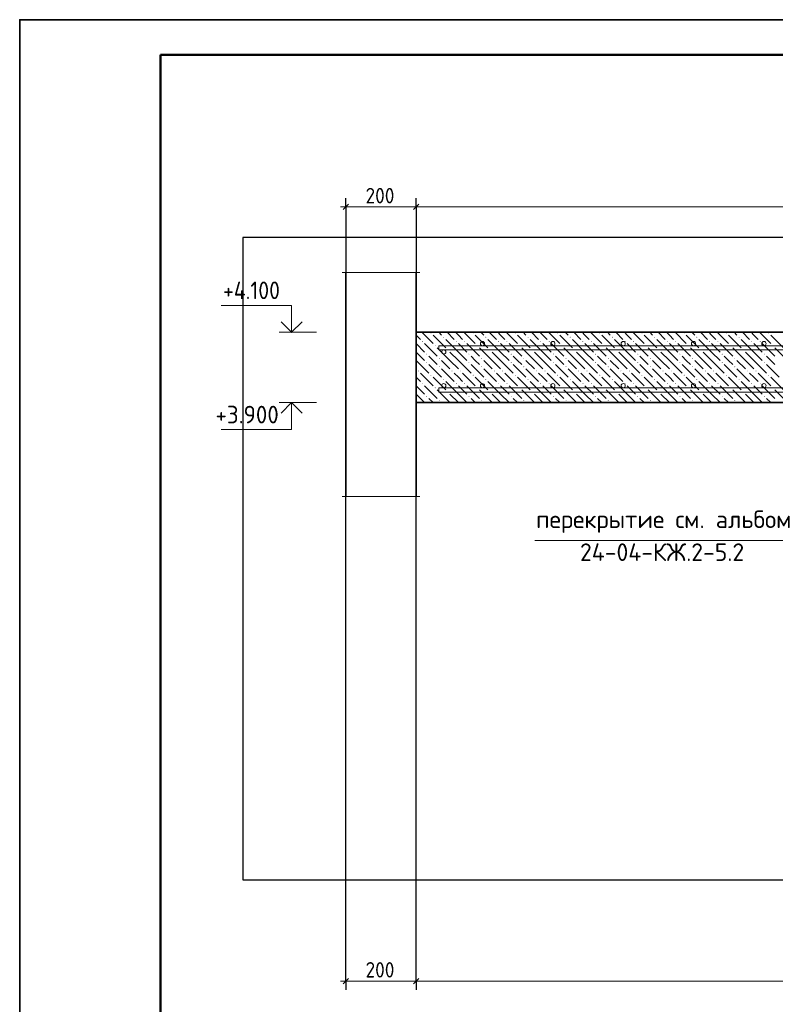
# Model space of a CAD drawing. Header units: millimetres. Extents: x 0 to 21000, y -5 to 14850.
# Tile 2 of 23: x 0 to 5371, y 7853 to 14850. Entities that reach past the tile are written whole.
import ezdxf

# ---------------------------------------------------------------- set-up
doc = ezdxf.new("R2010")
doc.units = ezdxf.units.MM
for name, color, linetype, lineweight in [('Standard', 7, 'Continuous', 25), ('Лестница', 7, 'Continuous', 25), ('Общий01', 7, 'Continuous', 13), ('Примечания', 7, 'Continuous', 13), ('Размерная линия_ общее', 7, 'Continuous', 13)]:
    doc.layers.add(name, color=color, linetype=linetype, lineweight=lineweight)
doc.layers.add('ЖБ Лестница', color=7, linetype='Continuous', lineweight=25, true_color=0xe0e0ff)
doc.layers.add('Размерная выноска', color=7, linetype='Continuous')
doc.styles.add('ISOCPEUR', font='txt')

msp = doc.modelspace()

# ---------------------------------------------------------------- hatches: boundary and pattern name
at = {"layer": 'ЖБ Лестница', "linetype": 'Continuous', "lineweight": 18, "transparency": 33554687}
for points in [[(2919.7, 12623.4), (2922.9, 12626.7), (2926.2, 12623.4), (2922.9, 12620.2)], [(3009.7, 12593.4), (3012.9, 12596.7), (3016.2, 12593.4), (3012.9, 12590.2)], [(3219.7, 12623.4), (3222.9, 12626.7), (3226.2, 12623.4), (3222.9, 12620.2)], [(3309.7, 12593.4), (3312.9, 12596.7), (3316.2, 12593.4), (3312.9, 12590.2)], [(3519.7, 12623.4), (3522.9, 12626.7), (3526.2, 12623.4), (3522.9, 12620.2)], [(3609.7, 12593.4), (3612.9, 12596.7), (3616.2, 12593.4), (3612.9, 12590.2)], [(3819.7, 12623.4), (3822.9, 12626.7), (3826.2, 12623.4), (3822.9, 12620.2)], [(3909.7, 12593.4), (3912.9, 12596.7), (3916.2, 12593.4), (3912.9, 12590.2)], [(4119.7, 12623.4), (4122.9, 12626.7), (4126.2, 12623.4), (4122.9, 12620.2)], [(4209.7, 12593.4), (4212.9, 12596.7), (4216.2, 12593.4), (4212.9, 12590.2)], [(4419.7, 12623.4), (4422.9, 12626.7), (4426.2, 12623.4), (4422.9, 12620.2)], [(4509.7, 12593.4), (4512.9, 12596.7), (4516.2, 12593.4), (4512.9, 12590.2)], [(4719.7, 12623.4), (4722.9, 12626.7), (4726.2, 12623.4), (4722.9, 12620.2)], [(4809.7, 12593.4), (4812.9, 12596.7), (4816.2, 12593.4), (4812.9, 12590.2)], [(5019.7, 12623.4), (5022.9, 12626.7), (5026.2, 12623.4), (5022.9, 12620.2)], [(5109.7, 12593.4), (5112.9, 12596.7), (5116.2, 12593.4), (5112.9, 12590.2)], [(5319.7, 12623.4), (5322.9, 12626.7), (5326.2, 12623.4), (5322.9, 12620.2)], [(2859.7, 12563.4), (2862.9, 12566.7), (2866.2, 12563.4), (2862.9, 12560.2)], [(2949.7, 12533.4), (2952.9, 12536.7), (2956.2, 12533.4), (2952.9, 12530.2)], [(3099.7, 12563.4), (3102.9, 12566.7), (3106.2, 12563.4), (3102.9, 12560.2)], [(3159.7, 12563.4), (3162.9, 12566.7), (3166.2, 12563.4), (3162.9, 12560.2)], [(3249.7, 12533.4), (3252.9, 12536.7), (3256.2, 12533.4), (3252.9, 12530.2)], [(3399.7, 12563.4), (3402.9, 12566.7), (3406.2, 12563.4), (3402.9, 12560.2)], [(3459.7, 12563.4), (3462.9, 12566.7), (3466.2, 12563.4), (3462.9, 12560.2)], [(3549.7, 12533.4), (3552.9, 12536.7), (3556.2, 12533.4), (3552.9, 12530.2)], [(3699.7, 12563.4), (3702.9, 12566.7), (3706.2, 12563.4), (3702.9, 12560.2)], [(3759.7, 12563.4), (3762.9, 12566.7), (3766.2, 12563.4), (3762.9, 12560.2)], [(3849.7, 12533.4), (3852.9, 12536.7), (3856.2, 12533.4), (3852.9, 12530.2)], [(3999.7, 12563.4), (4002.9, 12566.7), (4006.2, 12563.4), (4002.9, 12560.2)], [(4059.7, 12563.4), (4062.9, 12566.7), (4066.2, 12563.4), (4062.9, 12560.2)], [(4149.7, 12533.4), (4152.9, 12536.7), (4156.2, 12533.4), (4152.9, 12530.2)], [(4299.7, 12563.4), (4302.9, 12566.7), (4306.2, 12563.4), (4302.9, 12560.2)], [(4359.7, 12563.4), (4362.9, 12566.7), (4366.2, 12563.4), (4362.9, 12560.2)], [(4449.7, 12533.4), (4452.9, 12536.7), (4456.2, 12533.4), (4452.9, 12530.2)], [(4599.7, 12563.4), (4602.9, 12566.7), (4606.2, 12563.4), (4602.9, 12560.2)], [(4659.7, 12563.4), (4662.9, 12566.7), (4666.2, 12563.4), (4662.9, 12560.2)], [(4749.7, 12533.4), (4752.9, 12536.7), (4756.2, 12533.4), (4752.9, 12530.2)], [(4899.7, 12563.4), (4902.9, 12566.7), (4906.2, 12563.4), (4902.9, 12560.2)], [(4959.7, 12563.4), (4962.9, 12566.7), (4966.2, 12563.4), (4962.9, 12560.2)], [(5049.7, 12533.4), (5052.9, 12536.7), (5056.2, 12533.4), (5052.9, 12530.2)], [(5199.7, 12563.4), (5202.9, 12566.7), (5206.2, 12563.4), (5202.9, 12560.2)], [(5259.7, 12563.4), (5262.9, 12566.7), (5266.2, 12563.4), (5262.9, 12560.2)], [(5349.7, 12533.4), (5352.9, 12536.7), (5356.2, 12533.4), (5352.9, 12530.2)], [(2889.7, 12473.4), (2892.9, 12476.7), (2896.2, 12473.4), (2892.9, 12470.2)], [(3039.7, 12503.4), (3042.9, 12506.7), (3046.2, 12503.4), (3042.9, 12500.2)], [(3189.7, 12473.4), (3192.9, 12476.7), (3196.2, 12473.4), (3192.9, 12470.2)], [(3339.7, 12503.4), (3342.9, 12506.7), (3346.2, 12503.4), (3342.9, 12500.2)], [(3489.7, 12473.4), (3492.9, 12476.7), (3496.2, 12473.4), (3492.9, 12470.2)], [(3639.7, 12503.4), (3642.9, 12506.7), (3646.2, 12503.4), (3642.9, 12500.2)], [(3789.7, 12473.4), (3792.9, 12476.7), (3796.2, 12473.4), (3792.9, 12470.2)], [(3939.7, 12503.4), (3942.9, 12506.7), (3946.2, 12503.4), (3942.9, 12500.2)], [(4089.7, 12473.4), (4092.9, 12476.7), (4096.2, 12473.4), (4092.9, 12470.2)], [(4239.7, 12503.4), (4242.9, 12506.7), (4246.2, 12503.4), (4242.9, 12500.2)], [(4389.7, 12473.4), (4392.9, 12476.7), (4396.2, 12473.4), (4392.9, 12470.2)], [(4539.7, 12503.4), (4542.9, 12506.7), (4546.2, 12503.4), (4542.9, 12500.2)], [(4689.7, 12473.4), (4692.9, 12476.7), (4696.2, 12473.4), (4692.9, 12470.2)], [(4839.7, 12503.4), (4842.9, 12506.7), (4846.2, 12503.4), (4842.9, 12500.2)], [(4989.7, 12473.4), (4992.9, 12476.7), (4996.2, 12473.4), (4992.9, 12470.2)], [(5139.7, 12503.4), (5142.9, 12506.7), (5146.2, 12503.4), (5142.9, 12500.2)], [(5289.7, 12473.4), (5292.9, 12476.7), (5296.2, 12473.4), (5292.9, 12470.2)], [(2889.7, 12413.4), (2892.9, 12416.7), (2896.2, 12413.4), (2892.9, 12410.2)], [(2979.7, 12443.4), (2982.9, 12446.7), (2986.2, 12443.4), (2982.9, 12440.2)], [(2979.7, 12383.4), (2982.9, 12386.7), (2986.2, 12383.4), (2982.9, 12380.2)], [(3189.7, 12413.4), (3192.9, 12416.7), (3196.2, 12413.4), (3192.9, 12410.2)], [(3279.7, 12443.4), (3282.9, 12446.7), (3286.2, 12443.4), (3282.9, 12440.2)], [(3279.7, 12383.4), (3282.9, 12386.7), (3286.2, 12383.4), (3282.9, 12380.2)], [(3489.7, 12413.4), (3492.9, 12416.7), (3496.2, 12413.4), (3492.9, 12410.2)], [(3579.7, 12443.4), (3582.9, 12446.7), (3586.2, 12443.4), (3582.9, 12440.2)], [(3579.7, 12383.4), (3582.9, 12386.7), (3586.2, 12383.4), (3582.9, 12380.2)], [(3789.7, 12413.4), (3792.9, 12416.7), (3796.2, 12413.4), (3792.9, 12410.2)], [(3879.7, 12443.4), (3882.9, 12446.7), (3886.2, 12443.4), (3882.9, 12440.2)], [(3879.7, 12383.4), (3882.9, 12386.7), (3886.2, 12383.4), (3882.9, 12380.2)], [(4089.7, 12413.4), (4092.9, 12416.7), (4096.2, 12413.4), (4092.9, 12410.2)], [(4179.7, 12443.4), (4182.9, 12446.7), (4186.2, 12443.4), (4182.9, 12440.2)], [(4179.7, 12383.4), (4182.9, 12386.7), (4186.2, 12383.4), (4182.9, 12380.2)], [(4389.7, 12413.4), (4392.9, 12416.7), (4396.2, 12413.4), (4392.9, 12410.2)], [(4479.7, 12443.4), (4482.9, 12446.7), (4486.2, 12443.4), (4482.9, 12440.2)], [(4479.7, 12383.4), (4482.9, 12386.7), (4486.2, 12383.4), (4482.9, 12380.2)], [(4689.7, 12413.4), (4692.9, 12416.7), (4696.2, 12413.4), (4692.9, 12410.2)], [(4779.7, 12443.4), (4782.9, 12446.7), (4786.2, 12443.4), (4782.9, 12440.2)], [(4779.7, 12383.4), (4782.9, 12386.7), (4786.2, 12383.4), (4782.9, 12380.2)], [(4989.7, 12413.4), (4992.9, 12416.7), (4996.2, 12413.4), (4992.9, 12410.2)], [(5079.7, 12443.4), (5082.9, 12446.7), (5086.2, 12443.4), (5082.9, 12440.2)], [(5079.7, 12383.4), (5082.9, 12386.7), (5086.2, 12383.4), (5082.9, 12380.2)], [(5289.7, 12413.4), (5292.9, 12416.7), (5296.2, 12413.4), (5292.9, 12410.2)], [(2829.7, 12353.4), (2832.9, 12356.7), (2836.2, 12353.4), (2832.9, 12350.2)], [(2919.7, 12323.4), (2922.9, 12326.7), (2926.2, 12323.4), (2922.9, 12320.2)], [(3069.7, 12353.4), (3072.9, 12356.7), (3076.2, 12353.4), (3072.9, 12350.2)], [(3129.7, 12353.4), (3132.9, 12356.7), (3136.2, 12353.4), (3132.9, 12350.2)], [(3219.7, 12323.4), (3222.9, 12326.7), (3226.2, 12323.4), (3222.9, 12320.2)], [(3369.7, 12353.4), (3372.9, 12356.7), (3376.2, 12353.4), (3372.9, 12350.2)], [(3429.7, 12353.4), (3432.9, 12356.7), (3436.2, 12353.4), (3432.9, 12350.2)], [(3519.7, 12323.4), (3522.9, 12326.7), (3526.2, 12323.4), (3522.9, 12320.2)], [(3669.7, 12353.4), (3672.9, 12356.7), (3676.2, 12353.4), (3672.9, 12350.2)], [(3729.7, 12353.4), (3732.9, 12356.7), (3736.2, 12353.4), (3732.9, 12350.2)], [(3819.7, 12323.4), (3822.9, 12326.7), (3826.2, 12323.4), (3822.9, 12320.2)], [(3969.7, 12353.4), (3972.9, 12356.7), (3976.2, 12353.4), (3972.9, 12350.2)], [(4029.7, 12353.4), (4032.9, 12356.7), (4036.2, 12353.4), (4032.9, 12350.2)], [(4119.7, 12323.4), (4122.9, 12326.7), (4126.2, 12323.4), (4122.9, 12320.2)], [(4269.7, 12353.4), (4272.9, 12356.7), (4276.2, 12353.4), (4272.9, 12350.2)], [(4329.7, 12353.4), (4332.9, 12356.7), (4336.2, 12353.4), (4332.9, 12350.2)], [(4419.7, 12323.4), (4422.9, 12326.7), (4426.2, 12323.4), (4422.9, 12320.2)], [(4569.7, 12353.4), (4572.9, 12356.7), (4576.2, 12353.4), (4572.9, 12350.2)], [(4629.7, 12353.4), (4632.9, 12356.7), (4636.2, 12353.4), (4632.9, 12350.2)], [(4719.7, 12323.4), (4722.9, 12326.7), (4726.2, 12323.4), (4722.9, 12320.2)], [(4869.7, 12353.4), (4872.9, 12356.7), (4876.2, 12353.4), (4872.9, 12350.2)], [(4929.7, 12353.4), (4932.9, 12356.7), (4936.2, 12353.4), (4932.9, 12350.2)], [(5019.7, 12323.4), (5022.9, 12326.7), (5026.2, 12323.4), (5022.9, 12320.2)], [(5169.7, 12353.4), (5172.9, 12356.7), (5176.2, 12353.4), (5172.9, 12350.2)], [(5229.7, 12353.4), (5232.9, 12356.7), (5236.2, 12353.4), (5232.9, 12350.2)], [(5319.7, 12323.4), (5322.9, 12326.7), (5326.2, 12323.4), (5322.9, 12320.2)], [(2859.7, 12263.4), (2862.9, 12266.7), (2866.2, 12263.4), (2862.9, 12260.2)], [(3009.7, 12293.4), (3012.9, 12296.7), (3016.2, 12293.4), (3012.9, 12290.2)], [(3099.7, 12263.4), (3102.9, 12266.7), (3106.2, 12263.4), (3102.9, 12260.2)], [(3159.7, 12263.4), (3162.9, 12266.7), (3166.2, 12263.4), (3162.9, 12260.2)], [(3309.7, 12293.4), (3312.9, 12296.7), (3316.2, 12293.4), (3312.9, 12290.2)], [(3399.7, 12263.4), (3402.9, 12266.7), (3406.2, 12263.4), (3402.9, 12260.2)], [(3459.7, 12263.4), (3462.9, 12266.7), (3466.2, 12263.4), (3462.9, 12260.2)], [(3609.7, 12293.4), (3612.9, 12296.7), (3616.2, 12293.4), (3612.9, 12290.2)], [(3699.7, 12263.4), (3702.9, 12266.7), (3706.2, 12263.4), (3702.9, 12260.2)], [(3759.7, 12263.4), (3762.9, 12266.7), (3766.2, 12263.4), (3762.9, 12260.2)], [(3909.7, 12293.4), (3912.9, 12296.7), (3916.2, 12293.4), (3912.9, 12290.2)], [(3999.7, 12263.4), (4002.9, 12266.7), (4006.2, 12263.4), (4002.9, 12260.2)], [(4059.7, 12263.4), (4062.9, 12266.7), (4066.2, 12263.4), (4062.9, 12260.2)], [(4209.7, 12293.4), (4212.9, 12296.7), (4216.2, 12293.4), (4212.9, 12290.2)], [(4299.7, 12263.4), (4302.9, 12266.7), (4306.2, 12263.4), (4302.9, 12260.2)], [(4359.7, 12263.4), (4362.9, 12266.7), (4366.2, 12263.4), (4362.9, 12260.2)], [(4509.7, 12293.4), (4512.9, 12296.7), (4516.2, 12293.4), (4512.9, 12290.2)], [(4599.7, 12263.4), (4602.9, 12266.7), (4606.2, 12263.4), (4602.9, 12260.2)], [(4659.7, 12263.4), (4662.9, 12266.7), (4666.2, 12263.4), (4662.9, 12260.2)], [(4809.7, 12293.4), (4812.9, 12296.7), (4816.2, 12293.4), (4812.9, 12290.2)], [(4899.7, 12263.4), (4902.9, 12266.7), (4906.2, 12263.4), (4902.9, 12260.2)], [(4959.7, 12263.4), (4962.9, 12266.7), (4966.2, 12263.4), (4962.9, 12260.2)], [(5109.7, 12293.4), (5112.9, 12296.7), (5116.2, 12293.4), (5112.9, 12290.2)], [(5199.7, 12263.4), (5202.9, 12266.7), (5206.2, 12263.4), (5202.9, 12260.2)], [(5259.7, 12263.4), (5262.9, 12266.7), (5266.2, 12263.4), (5262.9, 12260.2)], [(2889.7, 12173.4), (2892.9, 12176.7), (2896.2, 12173.4), (2892.9, 12170.2)], [(2949.7, 12233.4), (2952.9, 12236.7), (2956.2, 12233.4), (2952.9, 12230.2)], [(3039.7, 12203.4), (3042.9, 12206.7), (3046.2, 12203.4), (3042.9, 12200.2)], [(3189.7, 12173.4), (3192.9, 12176.7), (3196.2, 12173.4), (3192.9, 12170.2)], [(3249.7, 12233.4), (3252.9, 12236.7), (3256.2, 12233.4), (3252.9, 12230.2)], [(3339.7, 12203.4), (3342.9, 12206.7), (3346.2, 12203.4), (3342.9, 12200.2)], [(3489.7, 12173.4), (3492.9, 12176.7), (3496.2, 12173.4), (3492.9, 12170.2)], [(3549.7, 12233.4), (3552.9, 12236.7), (3556.2, 12233.4), (3552.9, 12230.2)], [(3639.7, 12203.4), (3642.9, 12206.7), (3646.2, 12203.4), (3642.9, 12200.2)], [(3789.7, 12173.4), (3792.9, 12176.7), (3796.2, 12173.4), (3792.9, 12170.2)], [(3849.7, 12233.4), (3852.9, 12236.7), (3856.2, 12233.4), (3852.9, 12230.2)], [(3939.7, 12203.4), (3942.9, 12206.7), (3946.2, 12203.4), (3942.9, 12200.2)], [(4089.7, 12173.4), (4092.9, 12176.7), (4096.2, 12173.4), (4092.9, 12170.2)], [(4149.7, 12233.4), (4152.9, 12236.7), (4156.2, 12233.4), (4152.9, 12230.2)], [(4239.7, 12203.4), (4242.9, 12206.7), (4246.2, 12203.4), (4242.9, 12200.2)], [(4389.7, 12173.4), (4392.9, 12176.7), (4396.2, 12173.4), (4392.9, 12170.2)], [(4449.7, 12233.4), (4452.9, 12236.7), (4456.2, 12233.4), (4452.9, 12230.2)], [(4539.7, 12203.4), (4542.9, 12206.7), (4546.2, 12203.4), (4542.9, 12200.2)], [(4689.7, 12173.4), (4692.9, 12176.7), (4696.2, 12173.4), (4692.9, 12170.2)], [(4749.7, 12233.4), (4752.9, 12236.7), (4756.2, 12233.4), (4752.9, 12230.2)], [(4839.7, 12203.4), (4842.9, 12206.7), (4846.2, 12203.4), (4842.9, 12200.2)], [(4989.7, 12173.4), (4992.9, 12176.7), (4996.2, 12173.4), (4992.9, 12170.2)], [(5049.7, 12233.4), (5052.9, 12236.7), (5056.2, 12233.4), (5052.9, 12230.2)], [(5139.7, 12203.4), (5142.9, 12206.7), (5146.2, 12203.4), (5142.9, 12200.2)], [(5289.7, 12173.4), (5292.9, 12176.7), (5296.2, 12173.4), (5292.9, 12170.2)], [(5349.7, 12233.4), (5352.9, 12236.7), (5356.2, 12233.4), (5352.9, 12230.2)], [(2979.7, 12143.4), (2982.9, 12146.7), (2986.2, 12143.4), (2982.9, 12140.2)], [(3279.7, 12143.4), (3282.9, 12146.7), (3286.2, 12143.4), (3282.9, 12140.2)], [(3579.7, 12143.4), (3582.9, 12146.7), (3586.2, 12143.4), (3582.9, 12140.2)], [(3879.7, 12143.4), (3882.9, 12146.7), (3886.2, 12143.4), (3882.9, 12140.2)], [(4179.7, 12143.4), (4182.9, 12146.7), (4186.2, 12143.4), (4182.9, 12140.2)], [(4479.7, 12143.4), (4482.9, 12146.7), (4486.2, 12143.4), (4482.9, 12140.2)], [(4779.7, 12143.4), (4782.9, 12146.7), (4786.2, 12143.4), (4782.9, 12140.2)], [(5079.7, 12143.4), (5082.9, 12146.7), (5086.2, 12143.4), (5082.9, 12140.2)]]:
    msp.add_hatch(color=7, dxfattribs=at).paths.add_polyline_path(points, flags=16)

# ---------------------------------------------------------------- linework, layer by layer
at = {"layer": 'Standard', "color": 7, "linetype": 'Continuous', "lineweight": 25, "transparency": 33554687}
msp.add_line((1000, 14600), (1000, 529.1), dxfattribs=at)
at = {"layer": 'Standard', "color": 7, "linetype": 'Continuous', "lineweight": 13, "transparency": 33554687}
for p, q in [((2110.4, 12628.4), (1845.4, 12628.4)), ((2110.4, 12128.4), (1845.4, 12128.4))]:
    msp.add_line(p, q, dxfattribs=at)
at = {"layer": 'Standard', "color": 7, "linetype": 'Continuous', "lineweight": 25, "transparency": 33554687}
msp.add_lwpolyline([(0, 0), (21000, 0), (21000, 14850), (0, 14850), (0, 0)], close=True, dxfattribs=at)
at = {"layer": 'Standard', "color": 7, "linetype": 'Continuous', "lineweight": 35, "transparency": 33554687}
for points in [[(21000, 14850), (0, 14850), (0, 0), (21000, 0), (21000, 14850)], [(2006.8, 12702.7), (1932.6, 12628.4), (1858.3, 12702.7)], [(2006.8, 12054.2), (1932.6, 12128.4), (1858.3, 12054.2)]]:
    msp.add_lwpolyline(points, dxfattribs=at)
at = {"layer": 'Standard', "color": 7, "linetype": 'Continuous', "lineweight": 50, "transparency": 33554687}
msp.add_lwpolyline([(1000, 14600), (20750, 14600), (20750, 250), (1000, 250), (1000, 14600)], close=True, dxfattribs=at)
at = {"layer": 'Standard', "color": 254, "linetype": 'Continuous', "lineweight": 25, "true_color": 0xc4c4ff, "transparency": 33554687}
msp.add_lwpolyline([(1586.4, 8737.5), (19874.7, 8737.5), (19874.7, 13303.3), (1586.4, 13303.3), (1586.4, 8737.5)], dxfattribs=at)
at = {"layer": 'Standard', "color": 7, "linetype": 'Continuous', "lineweight": 13, "transparency": 33554687}
for points in [[(1932.6, 12628.4), (1932.6, 12818.4), (1432.6, 12818.4)], [(8531.1, 12533.4), (2978.6, 12533.4), (2978.6, 12503.4), (8531.1, 12503.4), (8531.1, 12533.4)], [(8531.1, 12233.4), (2978.6, 12233.4), (2978.6, 12203.4), (8531.1, 12203.4), (8531.1, 12233.4)], [(1932.6, 12128.4), (1932.6, 11938.4), (1432.6, 11938.4)]]:
    msp.add_lwpolyline(points, dxfattribs=at)
at = {"layer": 'Standard', "color": 7, "linetype": 'Continuous', "lineweight": 18, "transparency": 33554687}
for centre in [(3289.4, 12548.4), (3789.4, 12548.4), (4289.4, 12548.4), (4789.4, 12548.4), (5289.4, 12548.4), (3014.4, 12488.4), (3014.4, 12248.4), (3289.4, 12248.4), (3789.4, 12248.4), (4289.4, 12248.4), (4789.4, 12248.4), (5289.4, 12248.4)]:
    msp.add_circle(centre, 15, dxfattribs=at)
at = {"layer": 'ЖБ Лестница', "color": 7, "linetype": 'Continuous', "lineweight": 35, "transparency": 33554687}
for p, q in [((2317.9, 13053.3), (2317.9, 11460.9)), ((2817.9, 12628.4), (2817.9, 13053.3)), ((2817.9, 12628.4), (2817.9, 12128.4)), ((8692.9, 12628.4), (2817.9, 12628.4)), ((2817.9, 12128.4), (8192.9, 12128.4)), ((2817.9, 12128.4), (2817.9, 11460.9))]:
    msp.add_line(p, q, dxfattribs=at)
at = {"layer": 'ЖБ Лестница', "color": 9, "linetype": 'Continuous', "lineweight": 18, "true_color": 0xc7c7c7, "transparency": 33554687}
for p, q in [((2847.9, 12578.4), (2817.9, 12608.4)), ((2817.9, 12608.4), (2817.9, 12608.4)), ((2857.9, 12628.4), (2937.9, 12548.4)), ((2937.9, 12608.4), (3027.9, 12518.4)), ((2977.9, 12628.4), (2997.9, 12608.4)), ((3037.9, 12628.4), (3087.9, 12578.4)), ((3117.9, 12608.4), (3097.9, 12628.4)), ((3147.9, 12578.4), (3117.9, 12608.4)), ((3157.9, 12628.4), (3237.9, 12548.4)), ((3237.9, 12608.4), (3327.9, 12518.4)), ((3277.9, 12628.4), (3297.9, 12608.4)), ((3337.9, 12628.4), (3387.9, 12578.4)), ((3417.9, 12608.4), (3397.9, 12628.4)), ((3447.9, 12578.4), (3417.9, 12608.4)), ((3457.9, 12628.4), (3537.9, 12548.4)), ((3537.9, 12608.4), (3627.9, 12518.4)), ((3577.9, 12628.4), (3597.9, 12608.4)), ((3637.9, 12628.4), (3687.9, 12578.4)), ((3717.9, 12608.4), (3697.9, 12628.4)), ((3747.9, 12578.4), (3717.9, 12608.4)), ((3757.9, 12628.4), (3837.9, 12548.4)), ((3837.9, 12608.4), (3927.9, 12518.4)), ((3877.9, 12628.4), (3897.9, 12608.4)), ((3937.9, 12628.4), (3987.9, 12578.4)), ((4017.9, 12608.4), (3997.9, 12628.4)), ((4047.9, 12578.4), (4017.9, 12608.4)), ((4057.9, 12628.4), (4137.9, 12548.4)), ((4137.9, 12608.4), (4227.9, 12518.4)), ((4177.9, 12628.4), (4197.9, 12608.4)), ((4237.9, 12628.4), (4287.9, 12578.4)), ((4317.9, 12608.4), (4297.9, 12628.4)), ((4347.9, 12578.4), (4317.9, 12608.4)), ((4357.9, 12628.4), (4437.9, 12548.4)), ((4437.9, 12608.4), (4527.9, 12518.4)), ((4477.9, 12628.4), (4497.9, 12608.4)), ((4537.9, 12628.4), (4587.9, 12578.4)), ((4617.9, 12608.4), (4597.9, 12628.4)), ((4647.9, 12578.4), (4617.9, 12608.4)), ((4657.9, 12628.4), (4737.9, 12548.4)), ((4737.9, 12608.4), (4827.9, 12518.4)), ((4777.9, 12628.4), (4797.9, 12608.4)), ((4837.9, 12628.4), (4887.9, 12578.4)), ((4917.9, 12608.4), (4897.9, 12628.4)), ((4947.9, 12578.4), (4917.9, 12608.4)), ((4957.9, 12628.4), (5037.9, 12548.4)), ((5037.9, 12608.4), (5127.9, 12518.4)), ((5077.9, 12628.4), (5097.9, 12608.4)), ((5137.9, 12628.4), (5187.9, 12578.4)), ((5217.9, 12608.4), (5197.9, 12628.4)), ((5247.9, 12578.4), (5217.9, 12608.4)), ((5257.9, 12628.4), (5337.9, 12548.4)), ((5337.9, 12608.4), (5427.9, 12518.4)), ((2817.9, 12548.4), (2877.9, 12488.4)), ((2877.9, 12548.4), (2967.9, 12458.4)), ((3117.9, 12488.4), (3027.9, 12578.4)), ((3117.9, 12548.4), (3177.9, 12488.4)), ((3177.9, 12548.4), (3267.9, 12458.4)), ((3417.9, 12488.4), (3327.9, 12578.4)), ((3417.9, 12548.4), (3477.9, 12488.4)), ((3477.9, 12548.4), (3567.9, 12458.4)), ((3717.9, 12488.4), (3627.9, 12578.4)), ((3717.9, 12548.4), (3777.9, 12488.4)), ((3777.9, 12548.4), (3867.9, 12458.4)), ((4017.9, 12488.4), (3927.9, 12578.4)), ((4017.9, 12548.4), (4077.9, 12488.4)), ((4077.9, 12548.4), (4167.9, 12458.4)), ((4317.9, 12488.4), (4227.9, 12578.4)), ((4317.9, 12548.4), (4377.9, 12488.4)), ((4377.9, 12548.4), (4467.9, 12458.4)), ((4617.9, 12488.4), (4527.9, 12578.4)), ((4617.9, 12548.4), (4677.9, 12488.4)), ((4677.9, 12548.4), (4767.9, 12458.4)), ((4917.9, 12488.4), (4827.9, 12578.4)), ((4917.9, 12548.4), (4977.9, 12488.4)), ((4977.9, 12548.4), (5067.9, 12458.4)), ((5217.9, 12488.4), (5127.9, 12578.4)), ((5217.9, 12548.4), (5277.9, 12488.4)), ((5277.9, 12548.4), (5367.9, 12458.4)), ((2817.9, 12488.4), (2817.9, 12488.4)), ((2817.9, 12488.4), (2877.9, 12428.4)), ((2937.9, 12428.4), (2907.9, 12458.4)), ((3057.9, 12428.4), (2967.9, 12518.4)), ((3057.9, 12488.4), (3117.9, 12428.4)), ((3117.9, 12488.4), (3177.9, 12428.4)), ((3237.9, 12428.4), (3207.9, 12458.4)), ((3357.9, 12428.4), (3267.9, 12518.4)), ((3357.9, 12488.4), (3417.9, 12428.4)), ((3417.9, 12488.4), (3477.9, 12428.4)), ((3537.9, 12428.4), (3507.9, 12458.4)), ((3657.9, 12428.4), (3567.9, 12518.4)), ((3657.9, 12488.4), (3717.9, 12428.4)), ((3717.9, 12488.4), (3777.9, 12428.4)), ((3837.9, 12428.4), (3807.9, 12458.4)), ((3957.9, 12428.4), (3867.9, 12518.4)), ((3957.9, 12488.4), (4017.9, 12428.4)), ((4017.9, 12488.4), (4077.9, 12428.4)), ((4137.9, 12428.4), (4107.9, 12458.4)), ((4257.9, 12428.4), (4167.9, 12518.4)), ((4257.9, 12488.4), (4317.9, 12428.4)), ((4317.9, 12488.4), (4377.9, 12428.4)), ((4437.9, 12428.4), (4407.9, 12458.4)), ((4557.9, 12428.4), (4467.9, 12518.4)), ((4557.9, 12488.4), (4617.9, 12428.4)), ((4617.9, 12488.4), (4677.9, 12428.4)), ((4737.9, 12428.4), (4707.9, 12458.4)), ((4857.9, 12428.4), (4767.9, 12518.4)), ((4857.9, 12488.4), (4917.9, 12428.4)), ((4917.9, 12488.4), (4977.9, 12428.4)), ((5037.9, 12428.4), (5007.9, 12458.4)), ((5157.9, 12428.4), (5067.9, 12518.4)), ((5157.9, 12488.4), (5217.9, 12428.4)), ((5217.9, 12488.4), (5277.9, 12428.4)), ((5337.9, 12428.4), (5307.9, 12458.4)), ((5457.9, 12428.4), (5367.9, 12518.4)), ((2817.9, 12428.4), (2907.9, 12338.4)), ((2817.9, 12428.4), (2817.9, 12428.4)), ((2907.9, 12398.4), (2997.9, 12308.4)), ((2967.9, 12398.4), (2937.9, 12428.4)), ((2997.9, 12428.4), (3057.9, 12368.4)), ((3057.9, 12428.4), (3117.9, 12368.4)), ((3117.9, 12428.4), (3207.9, 12338.4)), ((3207.9, 12398.4), (3297.9, 12308.4)), ((3267.9, 12398.4), (3237.9, 12428.4)), ((3297.9, 12428.4), (3357.9, 12368.4)), ((3357.9, 12428.4), (3417.9, 12368.4)), ((3417.9, 12428.4), (3507.9, 12338.4)), ((3507.9, 12398.4), (3597.9, 12308.4)), ((3567.9, 12398.4), (3537.9, 12428.4)), ((3597.9, 12428.4), (3657.9, 12368.4)), ((3657.9, 12428.4), (3717.9, 12368.4)), ((3717.9, 12428.4), (3807.9, 12338.4)), ((3807.9, 12398.4), (3897.9, 12308.4)), ((3867.9, 12398.4), (3837.9, 12428.4)), ((3897.9, 12428.4), (3957.9, 12368.4)), ((3957.9, 12428.4), (4017.9, 12368.4)), ((4017.9, 12428.4), (4107.9, 12338.4)), ((4107.9, 12398.4), (4197.9, 12308.4)), ((4167.9, 12398.4), (4137.9, 12428.4)), ((4197.9, 12428.4), (4257.9, 12368.4)), ((4257.9, 12428.4), (4317.9, 12368.4)), ((4317.9, 12428.4), (4407.9, 12338.4)), ((4407.9, 12398.4), (4497.9, 12308.4)), ((4467.9, 12398.4), (4437.9, 12428.4)), ((4497.9, 12428.4), (4557.9, 12368.4)), ((4557.9, 12428.4), (4617.9, 12368.4)), ((4617.9, 12428.4), (4707.9, 12338.4)), ((4707.9, 12398.4), (4797.9, 12308.4)), ((4767.9, 12398.4), (4737.9, 12428.4)), ((4797.9, 12428.4), (4857.9, 12368.4)), ((4857.9, 12428.4), (4917.9, 12368.4)), ((4917.9, 12428.4), (5007.9, 12338.4)), ((5007.9, 12398.4), (5097.9, 12308.4)), ((5067.9, 12398.4), (5037.9, 12428.4)), ((5097.9, 12428.4), (5157.9, 12368.4)), ((5157.9, 12428.4), (5217.9, 12368.4)), ((5217.9, 12428.4), (5307.9, 12338.4)), ((5307.9, 12398.4), (5397.9, 12308.4)), ((5367.9, 12398.4), (5337.9, 12428.4)), ((2817.9, 12368.4), (2817.9, 12368.4)), ((2847.9, 12338.4), (2937.9, 12248.4)), ((2997.9, 12368.4), (3087.9, 12278.4)), ((3117.9, 12308.4), (3087.9, 12338.4)), ((3147.9, 12338.4), (3237.9, 12248.4)), ((3297.9, 12368.4), (3387.9, 12278.4)), ((3417.9, 12308.4), (3387.9, 12338.4)), ((3447.9, 12338.4), (3537.9, 12248.4)), ((3597.9, 12368.4), (3687.9, 12278.4)), ((3717.9, 12308.4), (3687.9, 12338.4)), ((3747.9, 12338.4), (3837.9, 12248.4)), ((3897.9, 12368.4), (3987.9, 12278.4)), ((4017.9, 12308.4), (3987.9, 12338.4)), ((4047.9, 12338.4), (4137.9, 12248.4)), ((4197.9, 12368.4), (4287.9, 12278.4)), ((4317.9, 12308.4), (4287.9, 12338.4)), ((4347.9, 12338.4), (4437.9, 12248.4)), ((4497.9, 12368.4), (4587.9, 12278.4)), ((4617.9, 12308.4), (4587.9, 12338.4)), ((4647.9, 12338.4), (4737.9, 12248.4)), ((4797.9, 12368.4), (4887.9, 12278.4)), ((4917.9, 12308.4), (4887.9, 12338.4)), ((4947.9, 12338.4), (5037.9, 12248.4)), ((5097.9, 12368.4), (5187.9, 12278.4)), ((5217.9, 12308.4), (5187.9, 12338.4)), ((5247.9, 12338.4), (5337.9, 12248.4)), ((2847.9, 12278.4), (2817.9, 12308.4)), ((2817.9, 12308.4), (2817.9, 12308.4)), ((2817.9, 12248.4), (2877.9, 12188.4)), ((2877.9, 12248.4), (2967.9, 12158.4)), ((2937.9, 12308.4), (3027.9, 12218.4)), ((3117.9, 12188.4), (3027.9, 12278.4)), ((3147.9, 12278.4), (3117.9, 12308.4)), ((3117.9, 12248.4), (3177.9, 12188.4)), ((3177.9, 12248.4), (3267.9, 12158.4)), ((3237.9, 12308.4), (3327.9, 12218.4)), ((3417.9, 12188.4), (3327.9, 12278.4)), ((3447.9, 12278.4), (3417.9, 12308.4)), ((3417.9, 12248.4), (3477.9, 12188.4)), ((3477.9, 12248.4), (3567.9, 12158.4)), ((3537.9, 12308.4), (3627.9, 12218.4)), ((3717.9, 12188.4), (3627.9, 12278.4)), ((3747.9, 12278.4), (3717.9, 12308.4)), ((3717.9, 12248.4), (3777.9, 12188.4)), ((3777.9, 12248.4), (3867.9, 12158.4)), ((3837.9, 12308.4), (3927.9, 12218.4)), ((4017.9, 12188.4), (3927.9, 12278.4)), ((4047.9, 12278.4), (4017.9, 12308.4)), ((4017.9, 12248.4), (4077.9, 12188.4)), ((4077.9, 12248.4), (4167.9, 12158.4)), ((4137.9, 12308.4), (4227.9, 12218.4)), ((4317.9, 12188.4), (4227.9, 12278.4)), ((4347.9, 12278.4), (4317.9, 12308.4)), ((4317.9, 12248.4), (4377.9, 12188.4)), ((4377.9, 12248.4), (4467.9, 12158.4)), ((4437.9, 12308.4), (4527.9, 12218.4)), ((4617.9, 12188.4), (4527.9, 12278.4)), ((4647.9, 12278.4), (4617.9, 12308.4)), ((4617.9, 12248.4), (4677.9, 12188.4)), ((4677.9, 12248.4), (4767.9, 12158.4)), ((4737.9, 12308.4), (4827.9, 12218.4)), ((4917.9, 12188.4), (4827.9, 12278.4)), ((4947.9, 12278.4), (4917.9, 12308.4)), ((4917.9, 12248.4), (4977.9, 12188.4)), ((4977.9, 12248.4), (5067.9, 12158.4)), ((5037.9, 12308.4), (5127.9, 12218.4)), ((5217.9, 12188.4), (5127.9, 12278.4)), ((5247.9, 12278.4), (5217.9, 12308.4)), ((5217.9, 12248.4), (5277.9, 12188.4)), ((5277.9, 12248.4), (5367.9, 12158.4)), ((5337.9, 12308.4), (5427.9, 12218.4)), ((2817.9, 12188.4), (2817.9, 12188.4)), ((2817.9, 12188.4), (2877.9, 12128.4)), ((3057.9, 12128.4), (2967.9, 12218.4)), ((3057.9, 12188.4), (3117.9, 12128.4)), ((3117.9, 12188.4), (3177.9, 12128.4)), ((3357.9, 12128.4), (3267.9, 12218.4)), ((3357.9, 12188.4), (3417.9, 12128.4)), ((3417.9, 12188.4), (3477.9, 12128.4)), ((3657.9, 12128.4), (3567.9, 12218.4)), ((3657.9, 12188.4), (3717.9, 12128.4)), ((3717.9, 12188.4), (3777.9, 12128.4)), ((3957.9, 12128.4), (3867.9, 12218.4)), ((3957.9, 12188.4), (4017.9, 12128.4)), ((4017.9, 12188.4), (4077.9, 12128.4)), ((4257.9, 12128.4), (4167.9, 12218.4)), ((4257.9, 12188.4), (4317.9, 12128.4)), ((4317.9, 12188.4), (4377.9, 12128.4)), ((4557.9, 12128.4), (4467.9, 12218.4)), ((4557.9, 12188.4), (4617.9, 12128.4)), ((4617.9, 12188.4), (4677.9, 12128.4)), ((4857.9, 12128.4), (4767.9, 12218.4)), ((4857.9, 12188.4), (4917.9, 12128.4)), ((4917.9, 12188.4), (4977.9, 12128.4)), ((5157.9, 12128.4), (5067.9, 12218.4)), ((5157.9, 12188.4), (5217.9, 12128.4)), ((5217.9, 12188.4), (5277.9, 12128.4)), ((5457.9, 12128.4), (5367.9, 12218.4)), ((2817.9, 12128.4), (2817.9, 12128.4)), ((2937.9, 12128.4), (2907.9, 12158.4)), ((3237.9, 12128.4), (3207.9, 12158.4)), ((3537.9, 12128.4), (3507.9, 12158.4)), ((3837.9, 12128.4), (3807.9, 12158.4)), ((4137.9, 12128.4), (4107.9, 12158.4)), ((4437.9, 12128.4), (4407.9, 12158.4)), ((4737.9, 12128.4), (4707.9, 12158.4)), ((5037.9, 12128.4), (5007.9, 12158.4)), ((5337.9, 12128.4), (5307.9, 12158.4))]:
    msp.add_line(p, q, dxfattribs=at)
at = {"layer": 'Лестница', "color": 7, "linetype": 'Continuous', "lineweight": 25, "transparency": 33554687}
for p, q in [((2817.9, 12628.4), (2817.9, 12128.4)), ((8692.9, 12628.4), (2817.9, 12628.4)), ((2817.9, 12128.4), (8186.7, 12128.4))]:
    msp.add_line(p, q, dxfattribs=at)
at = {"layer": 'Примечания', "color": 7, "linetype": 'Continuous', "lineweight": 13, "transparency": 33554687}
msp.add_line((3661.6, 11149.2), (5879.1, 11149.2), dxfattribs=at)
at = {"layer": 'Размерная выноска', "color": 7, "linetype": 'Continuous', "lineweight": 13, "transparency": 33554687}
for p, q in [((2842.9, 13053.3), (2292.9, 13053.3)), ((2842.9, 11460.9), (2292.9, 11460.9))]:
    msp.add_line(p, q, dxfattribs=at)
at = {"layer": 'Размерная линия_ общее', "color": 253, "linetype": 'Continuous', "lineweight": -3, "true_color": 0xa0a0a0, "transparency": 33554687}
for p, q in [((2317.9, 13519.6), (2317.9, 13582.1)), ((2817.9, 13519.6), (2817.9, 13582.1)), ((2317.9, 13519.6), (2317.9, 13457.1)), ((2317.9, 13519.6), (2317.9, 12678.4)), ((2817.9, 13519.6), (2817.9, 13457.1)), ((2817.9, 13519.6), (2817.9, 12678.4)), ((2317.9, 8017.9), (2317.9, 12078.4)), ((2317.9, 8017.9), (2317.9, 8080.4)), ((2817.9, 8017.9), (2817.9, 8080.4)), ((2317.9, 8017.9), (2317.9, 7955.4)), ((2817.9, 8017.9), (2817.9, 7955.4))]:
    msp.add_line(p, q, dxfattribs=at)
at = {"layer": 'Размерная линия_ общее', "color": 7, "linetype": 'Continuous', "lineweight": 13, "transparency": 33554687}
for p, q in [((2317.9, 13519.6), (2280.4, 13519.6)), ((2317.9, 13519.6), (2817.9, 13519.6)), ((2817.9, 13519.6), (8692.9, 13519.6)), ((2317.9, 8017.9), (2280.4, 8017.9)), ((2317.9, 8017.9), (2817.9, 8017.9)), ((2817.9, 8017.9), (8192.9, 8017.9))]:
    msp.add_line(p, q, dxfattribs=at)
at = {"layer": 'Размерная линия_ общее', "color": 7, "linetype": 'Continuous', "lineweight": 25, "transparency": 33554687}
for p, q in [((2299.2, 13500.8), (2336.7, 13538.3)), ((2799.2, 13500.8), (2836.7, 13538.3)), ((2299.2, 7999.1), (2336.7, 8036.6)), ((2799.2, 7999.1), (2836.7, 8036.6))]:
    msp.add_line(p, q, dxfattribs=at)
at = {"layer": 'Размерная линия_ общее', "color": 253, "linetype": 'Continuous', "lineweight": -3, "true_color": 0xa0a0a0, "transparency": 33554687}
msp.add_lwpolyline([(2817.9, 8017.9), (2817.9, 8026.4), (2817.9, 8026.4), (2817.9, 8026.4), (2817.9, 8026.4), (2817.9, 8026.4), (2817.9, 8026.4), (2817.9, 8026.4), (2817.9, 8026.4), (2817.9, 8164.8), (2817.9, 8164.8), (2817.9, 12078.4)], dxfattribs=at)

# ---------------------------------------------------------------- texts
at = {"layer": 'Standard', "color": 7, "linetype": 'Continuous', "lineweight": 25, "transparency": 33554687, "char_height": 125, "attachment_point": 7, "style": 'ISOCPEUR'}
for s, insert, width in [('\\W0.90;+4.100', (1445.1, 12864.3), 518.567), ('\\W0.95;+3.900', (1391.8, 11981.2), 533.932)]:
    msp.add_mtext(s, dxfattribs=dict(at, insert=insert, width=width))
at = {"layer": 'Общий01', "color": 251, "linetype": 'Continuous', "lineweight": 25, "true_color": 0x656565, "transparency": 33554687, "char_height": 125, "attachment_point": 7, "style": 'ISOCPEUR'}
for s, insert, width in [('\\W0.99;перекрытие см. альбом', (3670, 11203.1), 1885.605), ('\\W0.98;24-04-КЖ.2-5.2', (3982.5, 11003.1), 1260.394)]:
    msp.add_mtext(s, dxfattribs=dict(at, insert=insert, width=width))
at = {"layer": 'Размерная линия_ общее', "color": 7, "linetype": 'Continuous', "lineweight": 25, "transparency": 33554687, "char_height": 110, "width": 280.99, "attachment_point": 7, "style": 'ISOCPEUR'}
for insert in [(2457.9, 13544.6), (2457.9, 8042.9)]:
    msp.add_mtext('\\W0.91;200', dxfattribs=dict(at, insert=insert))

doc.saveas('drawing.dxf')
